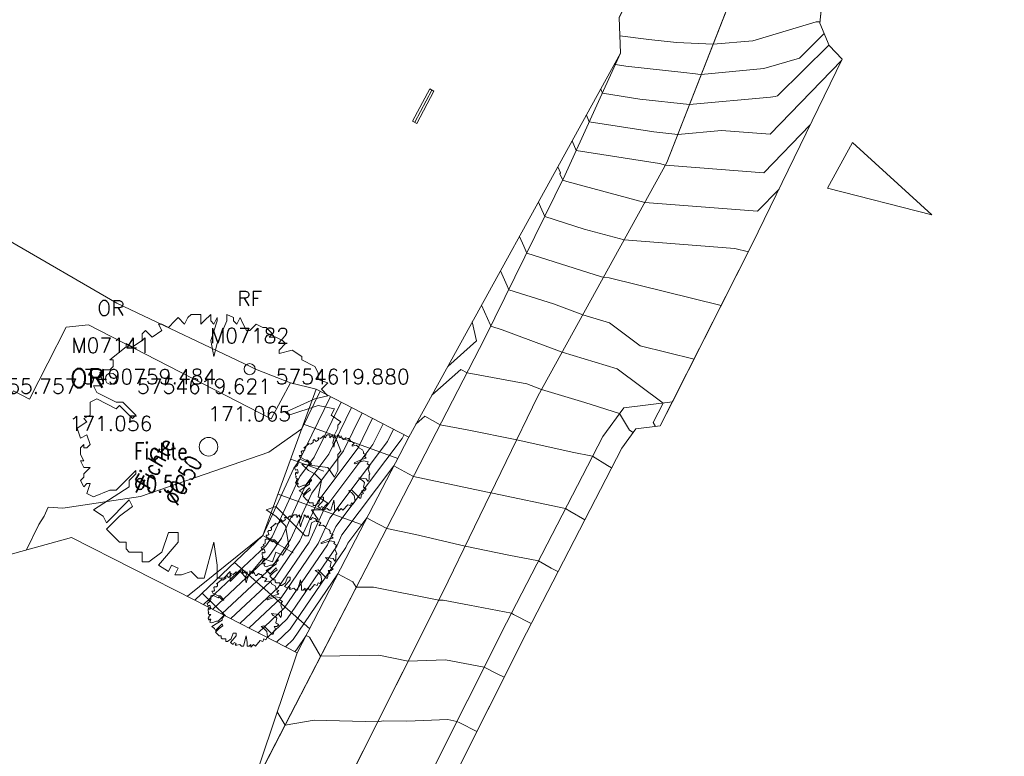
# Model space of a CAD drawing. Header units: metres. Extents: x 3490449 to 3490968, y 5754217 to 5754743.
# Tile 132 of 212: x 3490753 to 3490780, y 5754609 to 5754629. Entities that reach past the tile are written whole.
import ezdxf
from ezdxf.enums import TextEntityAlignment as Align

# ---------------------------------------------------------------- set-up
doc = ezdxf.new("R2010")
doc.units = ezdxf.units.M
doc.header["$LTSCALE"] = 0.25
doc.linetypes.add('Kartierung-07$0$AUSGEZOGEN', pattern=[0])
for name, color, linetype, lineweight, true_color in [('Kartierung-07$0$$BOESCHUNG', 7, 'Continuous', 18, 0x82563a), ('Kartierung-07$0$$BRUCH', 7, 'Continuous', 18, 0x82563a), ('Kartierung-07$0$$HOEHEN_Haupt', 7, 'Continuous', 18, 0x82563a), ('Kartierung-07$0$$HOEHEN_Mittel', 7, 'Continuous', 18, 0x82563a), ('Kartierung-07$0$$P_INF_FL', 7, 'Kartierung-07$0$AUSGEZOGEN', 18, 0x82563a), ('Kartierung-07$0$$P_INF_H', 7, 'Kartierung-07$0$AUSGEZOGEN', 18, 0x82563a), ('Kartierung-07$0$$P_INF_NR', 7, 'Kartierung-07$0$AUSGEZOGEN', 18, 0x82563a), ('Kartierung-07$0$$P_INF_X', 7, 'Kartierung-07$0$AUSGEZOGEN', 18, 0x82563a), ('Kartierung-07$0$$PKT_OR', 7, 'Continuous', 18, 0x82563a), ('Kartierung-07$0$$PKT_RF', 7, 'Continuous', 18, 0x82563a), ('Kartierung-07$0$B_Baum', 7, 'Continuous', 18, 0x82563a), ('Kartierung-07$0$B_Befestigt', 7, 'Continuous', 18, 0x82563a), ('Kartierung-07$0$B_Boeschung_OK', 7, 'Continuous', 18, 0x82563a), ('Kartierung-07$0$B_Boeschung_UK', 7, 'Continuous', 18, 0x82563a), ('Kartierung-07$0$B_Gelaendeknick', 7, 'Continuous', 18, 0x82563a), ('Kartierung-07$0$B_Haus', 7, 'Kartierung-07$0$AUSGEZOGEN', 18, 0x82563a), ('Kartierung-07$0$B_Hecke', 7, 'Continuous', 18, 0x82563a), ('Kartierung-07$0$B_Rinne', 7, 'Continuous', 18, 0x82563a), ('Kartierung-07$0$B_Schrift_Baum', 7, 'Continuous', 18, 0x82563a), ('Kartierung-07$0$B_Schrift_Baum_60Grad', 7, 'Continuous', 18, 0x82563a), ('Kartierung-07$0$B_Zufahrt_Zugang', 7, 'Continuous', 18, 0x82563a), ('Kartierung-07$0$Hilfe_DGM', 7, 'Continuous', 18, 0x82563a), ('Kartierung-07$0$SYM_OR', 7, 'Kartierung-07$0$AUSGEZOGEN', 18, 0x82563a), ('Kartierung-07$0$SYM_RF', 7, 'Kartierung-07$0$AUSGEZOGEN', 18, 0x82563a)]:
    doc.layers.add(name, color=color, linetype=linetype, lineweight=lineweight, true_color=true_color)
doc.styles.add('Kartierung-07$0$STANDARD', font='romans.shx', dxfattribs={"width": 0.8})

# ---------------------------------------------------------------- blocks, each defined once
blk = doc.blocks.new('Kartierung-07$0$Zufahrt')
at = {"layer": 'Kartierung-07$0$B_Zufahrt_Zugang'}
for p, q in [((-0.7, -2.8), (0, 0)), ((0, 0), (0.7, -2.8)), ((-0.7, -2.8), (0.7, -2.8))]:
    blk.add_line(p, q, dxfattribs=at)
blk = doc.blocks.new('Kartierung-07$0$PKT_OR')
at = {"layer": 'Kartierung-07$0$SYM_OR'}
blk.add_circle((0, 0), 0.15, dxfattribs=at)
at = {"layer": 'Kartierung-07$0$$P_INF_FL', "style": 'Kartierung-07$0$STANDARD'}
blk.add_attdef('CODE', text='', height=0.8, dxfattribs=at).set_placement((0, 1.7), align=Align.CENTER)
at = {"layer": 'Kartierung-07$0$$P_INF_H', "style": 'Kartierung-07$0$STANDARD'}
blk.add_attdef('H', text='', height=0.8, dxfattribs=at).set_placement((0, -1.4), align=Align.CENTER)
at = {"layer": 'Kartierung-07$0$$P_INF_NR', "style": 'Kartierung-07$0$STANDARD'}
blk.add_attdef('NR', text='', height=0.8, dxfattribs=at).set_placement((0, 0.7), align=Align.CENTER)
at = {"layer": 'Kartierung-07$0$$P_INF_X', "style": 'Kartierung-07$0$STANDARD'}
blk.add_attdef('X', text='', height=0.8, dxfattribs=at).set_placement((-0.9, -0.4), align=Align.RIGHT)
blk.add_attdef('Y', (0.7, -0.4), '', height=0.8, dxfattribs=at)
at = {"layer": 'Kartierung-07$0$SYM_OR', "style": 'Kartierung-07$0$STANDARD'}
blk.add_text('OR', height=0.5, dxfattribs=at).set_placement((-1.096, -0.233))
blk = doc.blocks.new('Kartierung-07$0$PKT_RF')
at = {"layer": 'Kartierung-07$0$SYM_RF'}
blk.add_circle((0, 0), 0.15, dxfattribs=at)
at = {"layer": 'Kartierung-07$0$$P_INF_FL', "style": 'Kartierung-07$0$STANDARD'}
blk.add_attdef('CODE', text='', height=0.8, dxfattribs=at).set_placement((0, 1.7), align=Align.CENTER)
at = {"layer": 'Kartierung-07$0$$P_INF_H', "style": 'Kartierung-07$0$STANDARD'}
blk.add_attdef('H', text='', height=0.8, dxfattribs=at).set_placement((0, -1.4), align=Align.CENTER)
at = {"layer": 'Kartierung-07$0$$P_INF_NR', "style": 'Kartierung-07$0$STANDARD'}
blk.add_attdef('NR', text='', height=0.8, dxfattribs=at).set_placement((0, 0.7), align=Align.CENTER)
at = {"layer": 'Kartierung-07$0$$P_INF_X', "style": 'Kartierung-07$0$STANDARD'}
blk.add_attdef('X', text='', height=0.8, dxfattribs=at).set_placement((-0.9, -0.4), align=Align.RIGHT)
blk.add_attdef('Y', (0.7, -0.4), '', height=0.8, dxfattribs=at)
blk = doc.blocks.new('Kartierung-07$0$B_Baum')
at = {"layer": 'Kartierung-07$0$B_Baum'}
blk.add_lwpolyline([(-0.4417, -0.1918), (-0.4667, -0.1793), (-0.4542, -0.1418), (-0.4667, -0.1418), (-0.4792, -0.1543), (-0.4917, -0.1293), (-0.4792, -0.1168), (-0.4792, -0.1043), (-0.4542, -0.0793), (-0.4792, -0.0793), (-0.4917, -0.0543), (-0.4792, -0.0543), (-0.4917, -0.0293), (-0.4917, -0.0043), (-0.4792, 0.0082), (-0.4792, -0.0043), (-0.4667, -0.0043), (-0.4542, 0.0082), (-0.4667, 0.0457), (-0.4917, 0.0332), (-0.5042, 0.0707), (-0.4667, 0.0957), (-0.4792, 0.1082), (-0.4542, 0.1207), (-0.4542, 0.1457), (-0.4542, 0.1707), (-0.4292, 0.1832), (-0.3542, 0.1457), (-0.3417, 0.1582), (-0.2917, 0.1082), (-0.2792, 0.1207), (-0.3292, 0.1707), (-0.3542, 0.1707), (-0.4292, 0.2082), (-0.4417, 0.2332), (-0.4167, 0.2332), (-0.4042, 0.2457), (-0.4167, 0.2832), (-0.4042, 0.2957), (-0.3792, 0.2957), (-0.3667, 0.3082), (-0.3667, 0.3332), (-0.3792, 0.3332), (-0.3167, 0.3832), (-0.3167, 0.3957), (-0.2917, 0.3832), (-0.2542, 0.4082), (-0.2542, 0.4332), (-0.2417, 0.4457), (-0.2167, 0.4207), (-0.1792, 0.4457), (-0.1917, 0.4707), (-0.1792, 0.4707), (-0.1542, 0.4582), (-0.1292, 0.4832), (-0.1167, 0.4957), (-0.0917, 0.4707), (-0.0792, 0.4957), (-0.0667, 0.5082), (-0.0292, 0.5082), (-0.0292, 0.4707), (-0.0167, 0.4832), (0.0083, 0.5082), (0.0083, 0.4832), (0.0208, 0.4707), (0.0333, 0.4957), (0.0333, 0.4832), (0.0083, 0.4082), (0.0208, 0.3457), (0.0333, 0.3957), (0.0708, 0.4832), (0.0708, 0.5082), (0.0958, 0.4957), (0.0958, 0.4832), (0.1083, 0.4707), (0.1208, 0.4957), (0.1333, 0.4707), (0.1458, 0.4457), (0.1583, 0.4457), (0.1833, 0.4707), (0.2083, 0.4582), (0.2208, 0.4582), (0.2458, 0.4332), (0.2333, 0.4207), (0.2583, 0.4207), (0.2833, 0.4082), (0.2958, 0.3957), (0.2708, 0.3707), (0.2708, 0.3582), (0.3208, 0.3707), (0.3583, 0.3457), (0.3583, 0.3332), (0.4083, 0.3082), (0.4208, 0.2832), (0.4208, 0.2582), (0.4583, 0.2457), (0.4333, 0.2207), (0.4583, 0.1957), (0.4083, 0.1832), (0.2958, 0.1332), (0.3083, 0.1207), (0.4208, 0.1582), (0.4833, 0.1457), (0.4708, 0.1207), (0.5083, 0.0957), (0.4958, 0.0832), (0.4958, 0.0707), (0.4833, 0.0457), (0.5083, -0.0168), (0.4958, -0.0293), (0.4958, -0.0918), (0.4833, -0.1168), (0.4583, -0.0793), (0.3583, -0.0668), (0.3833, -0.0918), (0.4083, -0.1043), (0.4333, -0.1293), (0.4208, -0.1918), (0.4583, -0.2168), (0.4333, -0.2418), (0.3958, -0.2418), (0.4208, -0.2793), (0.3958, -0.2918), (0.3833, -0.3418), (0.3708, -0.3418), (0.2583, -0.2293), (0.2208, -0.2418), (0.2583, -0.2668), (0.2958, -0.3043), (0.3083, -0.3793), (0.2833, -0.4168), (0.2583, -0.4043), (0.2458, -0.4418), (0.2083, -0.4293), (0.1458, -0.5043), (0.1208, -0.4793), (0.0833, -0.5168), (0.0833, -0.4793), (0.0583, -0.5043), (0.0333, -0.5043), (0.0333, -0.4543), (0.0208, -0.3668), (-0.0167, -0.5043), (-0.0417, -0.5043), (-0.0667, -0.4793), (-0.1042, -0.4918), (-0.1292, -0.4918), (-0.1167, -0.4668), (-0.1417, -0.4543), (-0.1542, -0.4793), (-0.1917, -0.4543), (-0.1167, -0.3668), (-0.1167, -0.3293), (-0.1542, -0.3293), (-0.1792, -0.4043), (-0.2292, -0.4418), (-0.2542, -0.4418), (-0.2542, -0.4043), (-0.3042, -0.4043), (-0.3167, -0.3918), (-0.3167, -0.3668), (-0.3417, -0.3668), (-0.3917, -0.3168), (-0.3417, -0.2668), (-0.2917, -0.2293), (-0.3042, -0.2043), (-0.3917, -0.2918), (-0.4042, -0.2668), (-0.4417, -0.2418), (-0.3042, -0.1543), (-0.3042, -0.1293), (-0.2792, -0.1043), (-0.2792, -0.0918), (-0.3542, -0.1668), (-0.3792, -0.1668), (-0.4417, -0.1918)], dxfattribs=at)
blk = doc.blocks.new('Kartierung-07$0$Hecke')
at = {"layer": 'Kartierung-07$0$B_Hecke'}
blk.add_lwpolyline([(-0.447, -0.197), (-0.472, -0.185), (-0.46, -0.147), (-0.472, -0.147), (-0.485, -0.16), (-0.497, -0.135), (-0.485, -0.122), (-0.485, -0.11), (-0.46, -0.085), (-0.485, -0.085), (-0.497, -0.06), (-0.485, -0.06), (-0.497, -0.035), (-0.497, -0.01), (-0.485, 0.003), (-0.485, -0.01), (-0.472, -0.01), (-0.46, 0.003), (-0.472, 0.04), (-0.497, 0.028), (-0.51, 0.065), (-0.472, 0.09), (-0.485, 0.103), (-0.46, 0.115), (-0.46, 0.14), (-0.46, 0.165), (-0.435, 0.178), (-0.36, 0.14), (-0.347, 0.153), (-0.297, 0.103), (-0.285, 0.115), (-0.335, 0.165), (-0.36, 0.165), (-0.435, 0.203), (-0.447, 0.228), (-0.422, 0.228), (-0.41, 0.24), (-0.422, 0.278), (-0.41, 0.29), (-0.385, 0.29), (-0.372, 0.303), (-0.372, 0.328), (-0.385, 0.328), (-0.322, 0.378), (-0.322, 0.39), (-0.297, 0.378), (-0.26, 0.403), (-0.26, 0.428), (-0.247, 0.44), (-0.222, 0.415), (-0.185, 0.44), (-0.197, 0.465), (-0.185, 0.465), (-0.16, 0.453), (-0.135, 0.478), (-0.122, 0.49), (-0.097, 0.465), (-0.085, 0.49), (-0.072, 0.503), (-0.035, 0.503), (-0.035, 0.465), (-0.022, 0.478), (0.003, 0.503), (0.003, 0.478), (0.015, 0.465), (0.028, 0.49), (0.028, 0.478), (0.003, 0.403), (0.015, 0.34), (0.028, 0.39), (0.065, 0.478), (0.065, 0.503), (0.09, 0.49), (0.09, 0.478), (0.103, 0.465), (0.115, 0.49), (0.128, 0.465), (0.14, 0.44), (0.153, 0.44), (0.178, 0.465), (0.203, 0.453), (0.215, 0.453), (0.24, 0.428), (0.228, 0.415), (0.253, 0.415), (0.278, 0.403), (0.29, 0.39), (0.265, 0.365), (0.265, 0.353), (0.315, 0.365), (0.353, 0.34), (0.353, 0.328), (0.403, 0.303), (0.415, 0.278), (0.415, 0.253), (0.453, 0.24), (0.428, 0.215), (0.453, 0.19), (0.403, 0.178), (0.29, 0.128), (0.303, 0.115), (0.415, 0.153), (0.478, 0.14), (0.465, 0.115), (0.503, 0.09), (0.49, 0.078), (0.49, 0.065), (0.478, 0.04), (0.503, -0.022), (0.49, -0.035), (0.49, -0.097), (0.478, -0.122), (0.453, -0.085), (0.353, -0.072), (0.378, -0.097), (0.403, -0.11), (0.428, -0.135), (0.415, -0.197), (0.453, -0.222), (0.428, -0.247), (0.39, -0.247), (0.415, -0.285), (0.39, -0.297), (0.378, -0.347), (0.365, -0.347), (0.253, -0.235), (0.215, -0.247), (0.253, -0.272), (0.29, -0.31), (0.303, -0.385), (0.278, -0.422), (0.253, -0.41), (0.24, -0.447), (0.203, -0.435), (0.14, -0.51), (0.115, -0.485), (0.078, -0.522), (0.078, -0.485), (0.053, -0.51), (0.028, -0.51), (0.028, -0.46), (0.015, -0.372), (-0.022, -0.51), (-0.047, -0.51), (-0.072, -0.485), (-0.11, -0.497), (-0.135, -0.497), (-0.122, -0.472), (-0.147, -0.46), (-0.16, -0.485), (-0.197, -0.46), (-0.122, -0.372), (-0.122, -0.335), (-0.16, -0.335), (-0.185, -0.41), (-0.235, -0.447), (-0.26, -0.447), (-0.26, -0.41), (-0.31, -0.41), (-0.322, -0.397), (-0.322, -0.372), (-0.347, -0.372), (-0.397, -0.322), (-0.347, -0.272), (-0.297, -0.235), (-0.31, -0.21), (-0.397, -0.297), (-0.41, -0.272), (-0.447, -0.247), (-0.31, -0.16), (-0.31, -0.135), (-0.285, -0.11), (-0.285, -0.097), (-0.36, -0.172), (-0.385, -0.172), (-0.447, -0.197)], dxfattribs=at)

msp = doc.modelspace()

# ---------------------------------------------------------------- linework, layer by layer
at = {"layer": 'Kartierung-07$0$$BOESCHUNG', "ltscale": 0.02}
for p, q in [((3490760.932, 5754618.402), (3490763.462, 5754617.48)), ((3490760.59, 5754617.463), (3490761.481, 5754617.138)), ((3490760.247, 5754616.523), (3490762.536, 5754615.689)), ((3490759.841, 5754615.409), (3490760.656, 5754614.948)), ((3490759.075, 5754614.682), (3490761.097, 5754612.903)), ((3490758.209, 5754613.861), (3490758.836, 5754613.256))]:
    msp.add_line(p, q, dxfattribs=at)
at = {"layer": 'Kartierung-07$0$$BRUCH', "ltscale": 0.02}
for p, q in [((3490772.482, 5754630.007), (3490770.695, 5754625.433)), ((3490774.876, 5754629.878), (3490774.808, 5754629.177)), ((3490769.448, 5754628.367), (3490769.417, 5754629.328)), ((3490774.808, 5754629.177), (3490775.055, 5754628.575)), ((3490767.953, 5754625.08), (3490769.448, 5754628.367)), ((3490775.055, 5754628.575), (3490775.402, 5754628.206)), ((3490775.402, 5754628.206), (3490772.989, 5754623.236)), ((3490770.695, 5754625.433), (3490767.229, 5754619.152)), ((3490765.807, 5754620.71), (3490767.953, 5754625.08)), ((3490770.842, 5754619), (3490772.989, 5754623.236)), ((3490754.552, 5754621.012), (3490753.573, 5754619.074)), ((3490755.152, 5754621.071), (3490754.552, 5754621.012)), ((3490760.066, 5754618.548), (3490755.152, 5754621.071)), ((3490762.749, 5754614.795), (3490765.807, 5754620.71)), ((3490761.275, 5754619.342), (3490759.841, 5754615.409)), ((3490760.585, 5754619.517), (3490760.066, 5754618.548)), ((3490753.573, 5754619.074), (3490753.143, 5754619.3)), ((3490764.675, 5754613.886), (3490767.229, 5754619.152)), ((3490769.535, 5754618.84), (3490768.97, 5754618.075)), ((3490769.535, 5754618.84), (3490770.842, 5754619)), ((3490770.842, 5754619), (3490770.515, 5754618.356)), ((3490769.864, 5754618.276), (3490769.481, 5754617.757)), ((3490770.515, 5754618.356), (3490769.864, 5754618.276)), ((3490762.216, 5754615.071), (3490763.76, 5754618.057)), ((3490768.97, 5754618.075), (3490766.386, 5754613.066)), ((3490769.481, 5754617.757), (3490766.921, 5754612.794)), ((3490759.841, 5754615.409), (3490758.015, 5754613.677)), ((3490760.763, 5754612.258), (3490762.216, 5754615.071)), ((3490759.5, 5754608.504), (3490762.749, 5754614.795)), ((3490761.464, 5754607.485), (3490764.675, 5754613.886)), ((3490766.386, 5754613.066), (3490763.279, 5754606.877)), ((3490766.921, 5754612.794), (3490763.814, 5754606.605))]:
    msp.add_line(p, q, dxfattribs=at)
at = {"layer": 'Kartierung-07$0$$HOEHEN_Haupt', "ltscale": 0.02}
for points in [[(3490775.385, 5754628.171), (3490773.467, 5754626.191), (3490772.159, 5754626.293), (3490770.989, 5754626.185), (3490770.346, 5754626.255), (3490768.611, 5754626.527), (3490768.533, 5754626.709)], [(3490766.224, 5754622.523), (3490766.402, 5754622.122), (3490766.448, 5754622.016), (3490767.651, 5754621.635), (3490768.438, 5754621.343), (3490769.156, 5754621.125), (3490769.98, 5754620.509), (3490771.426, 5754620.153)], [(3490753.488, 5754615.026), (3490753.489, 5754615.026), (3490753.823, 5754615.703), (3490753.963, 5754615.926), (3490754.067, 5754616.168), (3490754.465, 5754616.141), (3490756.549, 5754616.458), (3490760.002, 5754617.651), (3490760.341, 5754617.892), (3490760.888, 5754618.28), (3490761.379, 5754619.288), (3490761.379, 5754619.288)], [(3490762.788, 5754618.56), (3490762.788, 5754618.56), (3490762.402, 5754617.768), (3490761.315, 5754616.324), (3490760.833, 5754615.268), (3490760.168, 5754614.292), (3490758.982, 5754613.178), (3490758.982, 5754613.178)], [(3490760.205, 5754612.546), (3490760.205, 5754612.546), (3490760.577, 5754612.895), (3490762.072, 5754615.091), (3490762.122, 5754615.201), (3490762.636, 5754615.884), (3490762.779, 5754615.803), (3490763.166, 5754615.602), (3490763.944, 5754615.438), (3490765.277, 5754615.128), (3490766.452, 5754614.883), (3490767.242, 5754614.726), (3490767.589, 5754614.531), (3490767.769, 5754614.439)]]:
    msp.add_lwpolyline(points, dxfattribs=at)
at = {"layer": 'Kartierung-07$0$$HOEHEN_Mittel', "ltscale": 0.02}
for points in [[(3490774.811, 5754629.209), (3490774.705, 5754629.214), (3490773.001, 5754628.707), (3490771.936, 5754628.609), (3490770.95, 5754628.656), (3490770.208, 5754628.742), (3490769.433, 5754628.84)], [(3490774.923, 5754628.896), (3490774.26, 5754628.241), (3490773.302, 5754627.956), (3490771.62, 5754627.801), (3490771.53, 5754627.805), (3490771.463, 5754627.813), (3490771.152, 5754627.852), (3490769.594, 5754628.022), (3490769.311, 5754628.067), (3490769.299, 5754628.096)], [(3490775.049, 5754628.59), (3490773.665, 5754627.223), (3490773.602, 5754627.205), (3490773.476, 5754627.193), (3490771.304, 5754626.993), (3490769.97, 5754627.139), (3490768.961, 5754627.297), (3490768.916, 5754627.403)], [(3490768.15, 5754626.015), (3490768.261, 5754625.757), (3490770.493, 5754625.407), (3490770.656, 5754625.363), (3490770.778, 5754625.353), (3490773.3, 5754625.158), (3490774.547, 5754626.446)], [(3490767.768, 5754625.321), (3490767.84, 5754625.153), (3490767.823, 5754625.126), (3490767.895, 5754624.962), (3490768.009, 5754624.926), (3490770.102, 5754624.358), (3490771.967, 5754624.215), (3490773.133, 5754624.125), (3490773.71, 5754624.72)], [(3490772.887, 5754623.034), (3490772.517, 5754623.125), (3490769.547, 5754623.353), (3490768.473, 5754623.645), (3490767.413, 5754623.98), (3490767.296, 5754624.246), (3490767.242, 5754624.368)], [(3490772.156, 5754621.593), (3490769.147, 5754622.336), (3490768.993, 5754622.348), (3490768.936, 5754622.363), (3490766.931, 5754622.998), (3490766.849, 5754623.184), (3490766.733, 5754623.446)], [(3490770.391, 5754618.34), (3490770.391, 5754618.341), (3490770.391, 5754618.341), (3490770.328, 5754618.448), (3490770.593, 5754618.97), (3490769.361, 5754619.89), (3490767.883, 5754620.338), (3490766.265, 5754620.94), (3490765.966, 5754621.034), (3490765.955, 5754621.06), (3490765.715, 5754621.601)], [(3490764.806, 5754619.953), (3490765.584, 5754620.643), (3490765.466, 5754621.149)], [(3490765.16, 5754619.871), (3490764.379, 5754619.179)], [(3490765.16, 5754619.872), (3490765.325, 5754619.778), (3490766.928, 5754619.482), (3490767.329, 5754619.333), (3490768.487, 5754618.982), (3490769.425, 5754618.691), (3490769.69, 5754618.237), (3490769.789, 5754618.175), (3490769.789, 5754618.175), (3490769.789, 5754618.175)], [(3490757.818, 5754613.777), (3490759.841, 5754615.409), (3490759.841, 5754615.409), (3490760.669, 5754617.222), (3490760.828, 5754617.433), (3490761.661, 5754619.142), (3490761.661, 5754619.142)], [(3490761.943, 5754618.997), (3490761.943, 5754618.997), (3490761.221, 5754617.517), (3490760.83, 5754616.997), (3490760.089, 5754615.374), (3490759.923, 5754615.13), (3490758.247, 5754613.557), (3490758.247, 5754613.557)], [(3490762.225, 5754618.851), (3490762.224, 5754618.851), (3490761.615, 5754617.6), (3490760.992, 5754616.773), (3490760.337, 5754615.338), (3490760.004, 5754614.85), (3490758.492, 5754613.431), (3490758.492, 5754613.431)], [(3490762.506, 5754618.705), (3490762.506, 5754618.705), (3490762.008, 5754617.684), (3490761.153, 5754616.548), (3490760.585, 5754615.303), (3490760.086, 5754614.571), (3490758.737, 5754613.304), (3490758.737, 5754613.304)], [(3490764.194, 5754618.62), (3490763.952, 5754618.405)], [(3490764.195, 5754618.62), (3490764.605, 5754618.386), (3490765.331, 5754618.252), (3490766.661, 5754617.982), (3490768.154, 5754617.654), (3490768.694, 5754617.54), (3490769.096, 5754617.29), (3490769.208, 5754617.227), (3490769.208, 5754617.227)], [(3490763.07, 5754618.414), (3490763.07, 5754618.414), (3490762.796, 5754617.852), (3490761.476, 5754616.099), (3490761.081, 5754615.233), (3490760.25, 5754614.012), (3490759.226, 5754613.052), (3490759.226, 5754613.051)], [(3490763.352, 5754618.268), (3490763.351, 5754618.268), (3490763.189, 5754617.936), (3490761.638, 5754615.875), (3490761.328, 5754615.197), (3490760.331, 5754613.733), (3490759.471, 5754612.925), (3490759.471, 5754612.925)], [(3490763.633, 5754618.123), (3490763.633, 5754618.123), (3490763.583, 5754618.019), (3490761.799, 5754615.65), (3490761.576, 5754615.162), (3490760.413, 5754613.454), (3490759.716, 5754612.799), (3490759.716, 5754612.799)], [(3490768.489, 5754615.833), (3490768.083, 5754616.062), (3490767.968, 5754616.133), (3490766.006, 5754616.547), (3490765.969, 5754616.555), (3490765.879, 5754616.573), (3490763.886, 5754616.994), (3490763.749, 5754617.065), (3490763.361, 5754617.286), (3490761.961, 5754615.426), (3490761.824, 5754615.127), (3490760.495, 5754613.174), (3490759.96, 5754612.672), (3490759.96, 5754612.672)], [(3490760.45, 5754612.42), (3490760.45, 5754612.42), (3490760.658, 5754612.616), (3490761.857, 5754614.376), (3490762.258, 5754614.168), (3490762.258, 5754614.168), (3490762.348, 5754614.018), (3490762.809, 5754614.026), (3490764.568, 5754613.673), (3490764.683, 5754613.677), (3490765.393, 5754613.542), (3490766.517, 5754613.319), (3490766.57, 5754613.289), (3490767.05, 5754613.045)], [(3490760.694, 5754612.293), (3490760.694, 5754612.293), (3490760.74, 5754612.336), (3490761.002, 5754612.721), (3490761.09, 5754612.676), (3490761.09, 5754612.676), (3490761.392, 5754612.168), (3490762.952, 5754612.196), (3490763.747, 5754612.036), (3490764.748, 5754612.069), (3490765.787, 5754611.872), (3490766.115, 5754611.705), (3490766.321, 5754611.6)], [(3490766.115, 5754611.705), (3490766.115, 5754611.705)], [(3490765.59, 5754610.144), (3490765.132, 5754610.377), (3490765.055, 5754610.416), (3490764.813, 5754610.462), (3490763.712, 5754610.425), (3490763.084, 5754610.43), (3490762.926, 5754610.399), (3490761.222, 5754610.45), (3490760.436, 5754610.317), (3490760.228, 5754610.668)], [(3490765.132, 5754610.377), (3490765.132, 5754610.377)]]:
    msp.add_lwpolyline(points, dxfattribs=at)
at = {"layer": 'Kartierung-07$0$B_Baum'}
msp.add_circle((3490758.38, 5754617.796, 171.078), 0.25, dxfattribs=at)
at = {"layer": 'Kartierung-07$0$B_Befestigt', "ltscale": 0.02}
for points, elevation in [([(3490767.953, 5754625.08), (3490769.448, 5754628.367), (3490769.417, 5754629.328), (3490769.865, 5754630.248), (3490770.243, 5754630.991), (3490772.713, 5754635.982), (3490772.982, 5754636.569), (3490777.294, 5754645.103)], 170.812), ([(3490779.761, 5754644.452), (3490779.188, 5754641.528), (3490778.198, 5754638.04), (3490776.453, 5754633.599), (3490775.445, 5754631.47), (3490774.876, 5754629.878), (3490774.808, 5754629.177), (3490775.055, 5754628.575), (3490775.402, 5754628.206), (3490772.989, 5754623.236), (3490770.515, 5754618.356)], 173.533), ([(3490765.807, 5754620.71), (3490767.953, 5754625.08)], 170.367), ([(3490760.585, 5754619.517), (3490760.066, 5754618.548), (3490755.152, 5754621.071), (3490754.552, 5754621.012), (3490753.573, 5754619.074), (3490753.143, 5754619.3), (3490752.493, 5754618.165), (3490751.394, 5754617.889), (3490750.52, 5754618.319)], 171.033), ([(3490740.931, 5754572.492), (3490740.863, 5754572.349), (3490742.168, 5754571.433), (3490743.181, 5754573.075), (3490744.176, 5754575.688), (3490745.55, 5754579.872), (3490749.614, 5754588.334), (3490752.275, 5754593.798), (3490753.607, 5754596.644), (3490753.373, 5754597.399), (3490755.949, 5754602.454), (3490756.556, 5754602.47), (3490759.5, 5754608.504), (3490762.749, 5754614.795), (3490765.807, 5754620.71)], 168.442)]:
    msp.add_lwpolyline(points, dxfattribs=dict(at, elevation=elevation))
for points in [[(3490770.842, 5754619), (3490769.535, 5754618.84), (3490768.97, 5754618.075), (3490766.386, 5754613.066), (3490763.279, 5754606.877), (3490760.154, 5754600.788), (3490757.24, 5754594.968), (3490755.752, 5754592.026), (3490753.042, 5754586.84), (3490749.934, 5754580.974), (3490748.913, 5754578.588), (3490747.695, 5754574.468), (3490747.054, 5754571.723), (3490746.876, 5754569.601), (3490747.404, 5754567.955)], [(3490770.515, 5754618.356), (3490769.864, 5754618.276), (3490769.481, 5754617.757), (3490766.921, 5754612.794), (3490763.814, 5754606.605), (3490760.689, 5754600.517), (3490757.776, 5754594.698), (3490756.286, 5754591.752), (3490753.573, 5754586.561), (3490750.476, 5754580.715), (3490749.478, 5754578.384), (3490748.275, 5754574.315), (3490747.648, 5754571.629), (3490747.484, 5754569.67), (3490748.085, 5754568.195)]]:
    msp.add_lwpolyline(points, dxfattribs=at)
at = {"layer": 'Kartierung-07$0$B_Boeschung_OK', "ltscale": 0.02}
msp.add_lwpolyline([(3490761.275, 5754619.342), (3490759.841, 5754615.409), (3490758.015, 5754613.677)], dxfattribs=at)
at = {"layer": 'Kartierung-07$0$B_Boeschung_UK', "ltscale": 0.02}
msp.add_lwpolyline([(3490760.763, 5754612.258), (3490762.216, 5754615.071), (3490763.76, 5754618.057)], dxfattribs=at)
at = {"layer": 'Kartierung-07$0$B_Gelaendeknick', "ltscale": 0.02}
for points, elevation in [([(3490778.552, 5754644.7), (3490775.201, 5754636.119), (3490772.482, 5754630.007), (3490770.695, 5754625.433)], 173.596), ([(3490764.379, 5754627.379), (3490763.919, 5754626.516)], 170.432), ([(3490767.229, 5754619.152), (3490770.695, 5754625.433)], 170.282), ([(3490744.975, 5754568.144), (3490746.061, 5754575.174), (3490747.338, 5754579.222), (3490751.328, 5754587.586), (3490755.426, 5754595.654), (3490758.575, 5754601.323), (3490761.464, 5754607.485), (3490764.675, 5754613.886), (3490767.229, 5754619.152)], 167.841)]:
    msp.add_lwpolyline(points, dxfattribs=dict(at, elevation=elevation))
at = {"layer": 'Kartierung-07$0$B_Haus', "ltscale": 0.02, "elevation": 171.072}
msp.add_lwpolyline([(3490755.917, 5754621.655), (3490759.682, 5754619.864)], dxfattribs=at)
at = {"layer": 'Kartierung-07$0$B_Rinne', "ltscale": 0.02, "elevation": 170.432}
for points in [[(3490764.322, 5754627.41), (3490763.862, 5754626.547)], [(3490764.436, 5754627.348), (3490763.976, 5754626.485)]]:
    msp.add_lwpolyline(points, dxfattribs=at)
at = {"layer": 'Kartierung-07$0$B_Rinne', "ltscale": 0.02}
for points in [[(3490764.322, 5754627.41), (3490764.436, 5754627.348)], [(3490763.976, 5754626.485), (3490763.862, 5754626.547)]]:
    msp.add_lwpolyline(points, dxfattribs=at)
at = {"layer": 'Kartierung-07$0$Hilfe_DGM', "ltscale": 0.02}
msp.add_lwpolyline([(3490770.243, 5754630.991), (3490765.785, 5754633.354), (3490768.494, 5754638.79), (3490762.702, 5754641.748), (3490758.504, 5754644.122), (3490758.435, 5754644.165), (3490753.95, 5754635.344), (3490753.299, 5754634.667), (3490752.896, 5754633.777), (3490750.796, 5754629.122), (3490748.788, 5754625.117), (3490750.486, 5754624.456), (3490751.416, 5754624.15), (3490751.658, 5754624.03), (3490752.949, 5754623.37), (3490755.917, 5754621.655), (3490759.682, 5754619.864), (3490760.585, 5754619.517), (3490761.275, 5754619.342), (3490763.76, 5754618.057), (3490769.448, 5754628.367), (3490769.417, 5754629.328), (3490770.243, 5754630.991)], close=True, dxfattribs=at)
for points in [[(3490774.876, 5754629.878), (3490774.808, 5754629.177), (3490775.055, 5754628.575), (3490775.402, 5754628.206), (3490772.989, 5754623.236), (3490770.842, 5754619), (3490770.515, 5754618.356), (3490769.864, 5754618.276), (3490769.481, 5754617.757), (3490766.921, 5754612.794), (3490763.814, 5754606.605)], [(3490759.5, 5754608.504), (3490760.763, 5754612.258), (3490758.015, 5754613.677), (3490754.702, 5754615.361), (3490748.175, 5754613.558)]]:
    msp.add_lwpolyline(points, dxfattribs=at)

# ---------------------------------------------------------------- block references
at = {"layer": 'Kartierung-07$0$$PKT_OR'}
ref = msp.add_blockref('Kartierung-07$0$PKT_OR', (3490755.757, 5754619.621, 171.056), dxfattribs=at)
ref.add_attrib('Y', '5754619.621', (3490756.457, 5754619.221, 171.056), dxfattribs={"layer": 'Kartierung-07$0$$P_INF_X', "height": 0.4, "style": 'Kartierung-07$0$STANDARD'})
ref.add_attrib('X', '3490755.757', dxfattribs={"layer": 'Kartierung-07$0$$P_INF_X', "height": 0.4, "style": 'Kartierung-07$0$STANDARD'}).set_placement((3490754.857, 5754619.221, 171.056), align=Align.RIGHT)
ref.add_attrib('H', '171.056', dxfattribs={"layer": 'Kartierung-07$0$$P_INF_H', "height": 0.4, "style": 'Kartierung-07$0$STANDARD'}).set_placement((3490755.757, 5754618.221, 171.056), align=Align.CENTER)
ref.add_attrib('CODE', 'OR', dxfattribs={"layer": 'Kartierung-07$0$$P_INF_FL', "height": 0.4, "style": 'Kartierung-07$0$STANDARD'}).set_placement((3490755.757, 5754621.321, 171.056), align=Align.CENTER)
ref.add_attrib('NR', 'M07141', dxfattribs={"layer": 'Kartierung-07$0$$P_INF_NR', "height": 0.4, "style": 'Kartierung-07$0$STANDARD'}).set_placement((3490755.757, 5754620.321, 171.056), align=Align.CENTER)
at = {"layer": 'Kartierung-07$0$$PKT_RF'}
ref = msp.add_blockref('Kartierung-07$0$PKT_RF', (3490759.484, 5754619.88, 171.065), dxfattribs=at)
ref.add_attrib('Y', '5754619.880', (3490760.184, 5754619.48, 171.065), dxfattribs={"layer": 'Kartierung-07$0$$P_INF_X', "height": 0.4, "style": 'Kartierung-07$0$STANDARD'})
ref.add_attrib('X', '3490759.484', dxfattribs={"layer": 'Kartierung-07$0$$P_INF_X', "height": 0.4, "style": 'Kartierung-07$0$STANDARD'}).set_placement((3490758.584, 5754619.48, 171.065), align=Align.RIGHT)
ref.add_attrib('H', '171.065', dxfattribs={"layer": 'Kartierung-07$0$$P_INF_H', "height": 0.4, "style": 'Kartierung-07$0$STANDARD'}).set_placement((3490759.484, 5754618.48, 171.065), align=Align.CENTER)
ref.add_attrib('CODE', 'RF', dxfattribs={"layer": 'Kartierung-07$0$$P_INF_FL', "height": 0.4, "style": 'Kartierung-07$0$STANDARD'}).set_placement((3490759.484, 5754621.58, 171.065), align=Align.CENTER)
ref.add_attrib('NR', 'M07182', dxfattribs={"layer": 'Kartierung-07$0$$P_INF_NR', "height": 0.4, "style": 'Kartierung-07$0$STANDARD'}).set_placement((3490759.484, 5754620.58, 171.065), align=Align.CENTER)
at = {"layer": 'Kartierung-07$0$B_Baum', "xscale": 7, "yscale": 7, "zscale": 7}
msp.add_blockref('Kartierung-07$0$B_Baum', (3490758.38, 5754617.796, 327.226), dxfattribs=at)
at = {"layer": 'Kartierung-07$0$B_Hecke', "ltscale": 0.02, "xscale": 2, "yscale": 2, "zscale": 2}
for p in [(3490761.712, 5754617.107), (3490760.818, 5754614.961), (3490759.362, 5754613.455)]:
    msp.add_blockref('Kartierung-07$0$Hecke', p, dxfattribs=at)
at = {"layer": 'Kartierung-07$0$B_Zufahrt_Zugang', "ltscale": 0.02, "rotation": 241.649095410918}
msp.add_blockref('Kartierung-07$0$Zufahrt', (3490777.81, 5754624.026), dxfattribs=at)

# ---------------------------------------------------------------- texts
at = {"layer": 'Kartierung-07$0$B_Schrift_Baum', "char_height": 0.45, "width": 2.01912, "attachment_point": 1, "style": 'Kartierung-07$0$STANDARD'}
for s, insert in [('Fichte', (3490756.383, 5754617.902, 13.843)), ('%%C0.50', (3490756.383, 5754617.019, 327.226))]:
    msp.add_mtext(s, dxfattribs=dict(at, insert=insert))
at = {"layer": 'Kartierung-07$0$B_Schrift_Baum_60Grad', "char_height": 0.45, "width": 2.01912, "attachment_point": 1, "rotation": 60, "style": 'Kartierung-07$0$STANDARD'}
for s, insert in [('Fichte', (3490756.387, 5754616.849, 13.843)), ('%%C0.50', (3490757.151, 5754616.407, 327.226))]:
    msp.add_mtext(s, dxfattribs=dict(at, insert=insert))

doc.saveas('drawing.dxf')
